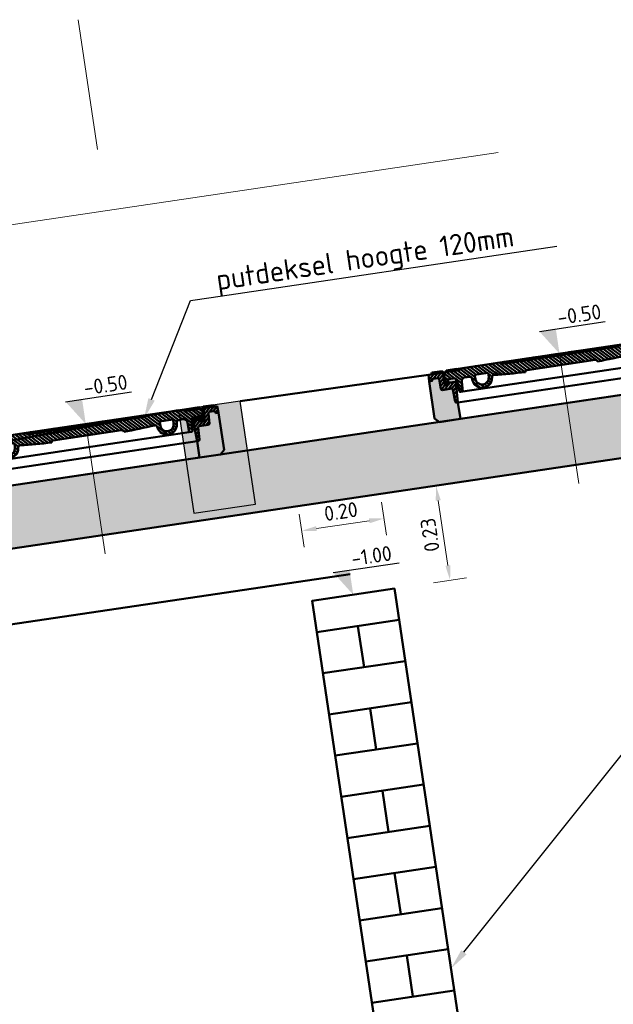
# Model space of a CAD drawing. Header units: metres. Extents: x 0 to 137602, y 0 to 467030.
# Tile 15 of 23: x 136853.78 to 136855.2, y 467018.74 to 467021.11. Entities that reach past the tile are written whole.
import ezdxf
from ezdxf import colors
from ezdxf.entities.mleader import LeaderData, LeaderLine
from ezdxf.math import Vec2, Vec3

# ---------------------------------------------------------------- set-up
doc = ezdxf.new("R2010")
doc.units = ezdxf.units.M
for name, color, linetype, lineweight in [('N-WE-BC-BETONVORM-AD', 254, 'Continuous', 18), ('N-WE-GR-GRAS-GD', 90, 'Continuous', 50), ('N-WE-RI-M', 7, 'Continuous', 18), ('N-WE-RI-PUT_BETON-GD', 7, 'Continuous', 50), ('N-WE-VH-KANTOPSLUITING_OPSLUITBAND-SD', 150, 'Continuous', 25), ('N-WE-VH-VERHARDING-GD', 7, 'Continuous', 50), ('X-XX-AL-PEILMAAT-SD', 7, 'Continuous', 25), ('X-XX-AL-VERWIJZING_DETAIL-T25', 7, 'Continuous', 25)]:
    doc.layers.add(name, color=color, linetype=linetype, lineweight=lineweight)
doc.layers.add('X-XX-AL-HULPLIJN-G', color=30, linetype='Continuous', lineweight=18, plot=False)
doc.styles.add('NLCS-ISO', font='NLCS-ISO.ttf')
doc.styles.add('NLCS-ISO-M20-T18', font='NLCS-ISO.ttf', dxfattribs={"height": 0.036})
doc.styles.add('NLCS-ISO-M20-T25', font='NLCS-ISO.ttf', dxfattribs={"height": 0.05})
doc.dimstyles.new('NLCS-M20-T18-PIJL_L2_H2', dxfattribs={"dimscale": 0.02, "dimtxt": 2.5, "dimasz": 1.8, "dimexe": 2, "dimexo": 2, "dimgap": 0.7, "dimtad": 1, "dimzin": 0, "dimdsep": 46, "dimtxsty": 'NLCS-ISO-M20-T18', "dimcen": 0, "dimdle": 2, "dimclrd": 256, "dimclre": 256, "dimclrt": 10, "dimazin": 0, "dimtfac": 1, "dimtdec": 3, "dimtofl": 0, "dimtmove": 0, "dimatfit": 3, "dimfxl": 2, "dimfxlon": 1, "dimtfillclr": 256, "dimtolj": 1, "dimtzin": 0, "dimlwd": -1, "dimlwe": -1, "dimarcsym": 0})
pattern_1 = [(135, (-0.1118872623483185, 0.4902768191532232), (-0.00441941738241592, -0.004419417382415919), [])]

# ---------------------------------------------------------------- blocks, each defined once
blk = doc.blocks.new('*X250')
at = {"color": 0}
for p, q in [((1514.842425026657, -270.6021974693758), (1526.529013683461, -258.915608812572)), ((1515.378111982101, -261.2276757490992), (1531.807279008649, -244.7985087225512)), ((1515.913798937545, -251.8531540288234), (1522.968444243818, -244.7985087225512)), ((1529.646113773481, -255.7985087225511), (1540.646113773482, -244.7985087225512)), ((1538.484948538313, -255.7985087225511), (1549.484948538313, -244.7985087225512)), ((1543.545492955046, -259.5767990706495), (1550.611169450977, -252.5111225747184)), ((1487.573308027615, -271.354810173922), (1488.129609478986, -270.7985087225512)), ((1487.994204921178, -279.7727480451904), (1496.968444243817, -270.7985087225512)), ((1488.415101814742, -288.1906859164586), (1504.393662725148, -272.2121250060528)), ((1499.581017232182, -285.8636052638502), (1509.646113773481, -275.7985087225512)), ((1508.484948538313, -285.7985087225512), (1526.193361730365, -268.0900955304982)), ((1517.323783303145, -285.7985087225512), (1525.857709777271, -277.2645822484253)), ((1488.835998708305, -296.6086237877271), (1497.267677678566, -288.1769448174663)), ((1489.256895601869, -305.0265616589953), (1496.905008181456, -297.378449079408)), ((1489.677792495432, -313.4444995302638), (1496.588890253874, -306.533401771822)), ((1491.162618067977, -320.7985087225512), (1496.272772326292, -315.6883544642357))]:
    blk.add_line(p, q, dxfattribs=at)
blk = doc.blocks.new('putafdekking 120')
h = blk.add_hatch()
h.set_pattern_fill('ANSI31', color=256, scale=0.04999999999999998, angle=90, style=0)
h.set_pattern_definition(pattern_1)
h.paths.add_polyline_path([(-0.144999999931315, 0.1199999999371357), (-0.2399999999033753, 0.1199999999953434), (-0.2424999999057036, 0.1159999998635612), (-0.1424999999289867, 0.1159999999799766)])
h = blk.add_hatch()
h.set_pattern_fill('ANSI31', color=256, scale=0.04999999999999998, angle=90, style=0)
h.set_pattern_definition(pattern_1)
h.paths.add_polyline_path([(0.2400000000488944, 0.1199999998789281), (0.1450000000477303, 0.1199999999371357), (0.142500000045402, 0.1159999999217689), (0.2425000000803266, 0.1159999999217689)])
h = blk.add_hatch()
h.set_pattern_fill('ANSI31', color=256, scale=0.04999999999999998, angle=-6.361109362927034e-15, style=0)
h.set_pattern_definition([(45.00000000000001, (-6.702722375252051, -0.4495368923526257), (-0.004419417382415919, 0.004419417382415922), [])])
h.paths.add_polyline_path([(-0.2949918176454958, 0.1021096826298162), (-0.2941057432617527, 0.07789031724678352, 0.4035428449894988), (-0.291107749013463, 0.07499999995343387), (-0.268657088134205, 0.07499999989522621, -0.4093387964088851), (-0.2656575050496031, 0.07205001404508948), (-0.2646489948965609, 0.04284299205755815, 0.39895954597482), (-0.2616531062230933, 0.03999999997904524), (-0.2584999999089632, 0.03999999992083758), (-0.2560682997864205, 0.08863400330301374), (-0.2560682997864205, 0.08999999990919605), (-0.2719999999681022, 0.08999999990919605), (-0.2749999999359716, 0.0849999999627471), (-0.2829999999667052, 0.0849999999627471), (-0.2847714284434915, 0.1159999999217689), (-0.3186614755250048, 0.1159999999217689), (-0.3194999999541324, 0.09999999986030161), (-0.3119999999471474, 0.09999999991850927), (-0.3119999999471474, 0.1019999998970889, -0.4142135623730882), (-0.3089999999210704, 0.1049999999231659), (-0.2979898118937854, 0.1049999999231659, -0.4035428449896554)])
h = blk.add_hatch(color=256)
h.paths.add_polyline_path([(-0.281096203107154, 0.09822532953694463), (-0.2837557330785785, 0.09822532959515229), (-0.2832743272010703, 0.08980072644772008), (-0.2741318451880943, 0.08980072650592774), (-0.2740929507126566, 0.09031931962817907, -0.0001680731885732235), (-0.2807036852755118, 0.09050581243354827)])
h.paths.add_polyline_path([(-0.2734999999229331, 0.09822532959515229), (-0.281096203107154, 0.09822532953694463), (-0.2807036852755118, 0.09050581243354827, 0.0001680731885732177), (-0.2740929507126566, 0.09031931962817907)])
h.paths.add_polyline_path([(-0.2554999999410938, 0.09822532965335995), (-0.2734999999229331, 0.09822532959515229), (-0.2740929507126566, 0.09031931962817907), (-0.2622205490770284, 0.08999999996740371), (-0.2559999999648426, 0.08999999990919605), (-0.2560083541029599, 0.0898329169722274), (-0.2548682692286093, 0.08980225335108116)])
h.paths.add_polyline_path([(-0.2740929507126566, 0.09031931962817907), (-0.2741318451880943, 0.08980072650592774), (-0.2721195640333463, 0.08980072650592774), (-0.2719999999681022, 0.08999999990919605), (-0.2622205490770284, 0.08999999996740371)])
h.paths.add_polyline_path([(-0.2622205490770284, 0.08999999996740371), (-0.2719999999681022, 0.08999999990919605), (-0.2721195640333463, 0.08980072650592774), (-0.2560099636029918, 0.08980072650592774), (-0.2560083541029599, 0.0898329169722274)])
h = blk.add_hatch()
h.set_pattern_fill('ANSI31', color=256, scale=0.04999999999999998, angle=90, style=0)
h.set_pattern_definition(pattern_1)
h.paths.add_polyline_path([(-0.2455138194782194, 0.1160000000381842), (-0.2819999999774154, 0.1159999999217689), (-0.2807036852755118, 0.09050581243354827, 0.0001680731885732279), (-0.2740929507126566, 0.09031931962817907), (-0.2734999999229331, 0.09822532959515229), (-0.2554999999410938, 0.09822532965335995), (-0.2548682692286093, 0.08980225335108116, 2.596011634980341e-06), (-0.2547661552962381, 0.0897996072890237, -1.098157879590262e-06), (-0.2548093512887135, 0.08980072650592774, -0.395390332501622), (-0.2518893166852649, 0.08691806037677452), (-0.2511119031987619, 0.06688417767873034, 0.4028986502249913), (-0.2481141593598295, 0.06400050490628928), (-0.2455138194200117, 0.06400050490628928)])
h = blk.add_hatch()
h.set_pattern_fill('ANSI31', color=256, scale=0.04999999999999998, angle=90, style=0)
h.set_pattern_definition(pattern_1)
h.paths.add_polyline_path([(-0.1605567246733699, 0.1159999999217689), (-0.1900459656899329, 0.1159999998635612), (-0.1900459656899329, 0.1000000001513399), (-0.1759870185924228, 0.1000000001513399), (-0.1765162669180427, 0.08927581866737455), (-0.1683019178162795, 0.08927581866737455, -0.3371758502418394), (-0.1632111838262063, 0.09255437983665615, 0.0003187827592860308), (-0.1605567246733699, 0.09234795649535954)])
h.paths.add_polyline_path([(-0.1900459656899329, 0.1159999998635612), (-0.2455138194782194, 0.1160000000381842), (-0.2455138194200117, 0.06400050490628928), (-0.2430000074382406, 0.06400050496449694), (-0.2420760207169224, 0.08781156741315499, -0.4280492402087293), (-0.2312266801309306, 0.09738703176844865, 0.001092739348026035), (-0.219455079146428, 0.09640055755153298, -0.3764214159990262), (-0.2167027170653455, 0.09355836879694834), (-0.2164913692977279, 0.08927581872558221), (-0.2084837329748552, 0.08927581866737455), (-0.2090129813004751, 0.1000000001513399), (-0.1900459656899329, 0.1000000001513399)])
h = blk.add_hatch()
h.set_pattern_fill('ANSI31', color=256, scale=0.04999999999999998, angle=90, style=0)
h.set_pattern_definition(pattern_1)
h.paths.add_polyline_path([(-0.1240462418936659, 0.1159999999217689), (-0.1424999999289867, 0.1159999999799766), (-0.1605567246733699, 0.1159999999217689), (-0.1605567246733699, 0.09234795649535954, 0.00438173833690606), (-0.1240462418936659, 0.08985379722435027)])
h = blk.add_hatch()
h.set_pattern_fill('ANSI31', color=256, scale=0.04999999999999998, angle=90, style=0)
h.set_pattern_definition(pattern_1)
h.paths.add_polyline_path([(2.91038304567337e-11, 0.1159999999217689), (-0.1240462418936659, 0.1159999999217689), (-0.1240462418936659, 0.08985379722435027, 0.004381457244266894), (-0.08749999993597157, 0.08799999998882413, -0.414213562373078), (-0.08289999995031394, 0.09259999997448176), (8.731149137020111e-11, 0.09259999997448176)])
h = blk.add_hatch()
h.set_pattern_fill('ANSI31', color=256, scale=0.04999999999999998, angle=90, style=0)
h.set_pattern_definition(pattern_1)
h.paths.add_polyline_path([(2.91038304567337e-11, 0.1159999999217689), (8.731149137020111e-11, 0.09259999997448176), (0.08290000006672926, 0.09259999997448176, -0.4142135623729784), (0.0875000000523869, 0.08799999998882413, 0.009082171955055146), (0.1632111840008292, 0.09255437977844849, -0.4125577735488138), (0.1685844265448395, 0.08798869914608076, 0.2706092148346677), (0.1825000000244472, 0.06818257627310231, 0.2182575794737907), (0.2025000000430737, 0.06818257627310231, 0.2834797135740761), (0.2164843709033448, 0.08913400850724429), (0.2167027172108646, 0.09355836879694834, -0.3764214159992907), (0.219455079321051, 0.09640055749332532, 0.001092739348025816), (0.2312266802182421, 0.09738703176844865, -0.4280492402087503), (0.2420760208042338, 0.08781156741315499), (0.2430000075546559, 0.06400050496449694), (0.2481152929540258, 0.06400050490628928, 0.4027845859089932), (0.2511129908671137, 0.06688300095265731), (0.2518983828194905, 0.08691948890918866, -0.3953811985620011), (0.2548194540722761, 0.08980100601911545), (0.2548682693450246, 0.0898022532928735), (0.2555000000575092, 0.09822532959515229), (0.2735000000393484, 0.09822532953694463), (0.2740929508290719, 0.09031931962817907), (0.2807068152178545, 0.09050590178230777), (0.2820230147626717, 0.1159999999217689), (0.2425000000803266, 0.1159999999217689)])
h.paths.add_polyline_path([(0.1759870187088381, 0.1000000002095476), (0.2090129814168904, 0.1000000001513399), (0.208480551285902, 0.08921134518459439, -0.2148036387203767), (0.2025000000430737, 0.07751000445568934, -0.3510004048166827), (0.1825000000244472, 0.07751000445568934, -0.214803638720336), (0.1765194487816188, 0.08921134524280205)], flags=16)
h = blk.add_hatch(color=256)
h.paths.add_polyline_path([(0.2837557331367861, 0.09822532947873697), (0.2811053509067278, 0.09822532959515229), (0.2807068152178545, 0.09050590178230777), (0.2740929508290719, 0.09031931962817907), (0.2741317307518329, 0.08980225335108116), (0.2832744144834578, 0.0898022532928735)])
h.paths.add_polyline_path([(0.2811053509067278, 0.09822532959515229), (0.2735000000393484, 0.09822532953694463), (0.2740929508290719, 0.09031931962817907), (0.2807068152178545, 0.09050590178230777)])
h.paths.add_polyline_path([(0.2735000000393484, 0.09822532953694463), (0.2555000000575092, 0.09822532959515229), (0.2548682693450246, 0.0898022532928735, 2.898541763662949e-05), (0.25600840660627, 0.08983186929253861), (0.2560000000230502, 0.08999999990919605), (0.2623870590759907, 0.08999999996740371, 0.0002976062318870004), (0.2740929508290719, 0.09031931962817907), (0.2740929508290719, 0.09031931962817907)])
h.paths.add_polyline_path([(0.2740929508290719, 0.09031931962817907, -0.0002976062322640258), (0.2623870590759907, 0.08999999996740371), (0.2720000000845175, 0.08999999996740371), (0.2721186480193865, 0.08980225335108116), (0.2741317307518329, 0.08980225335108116)])
h.paths.add_polyline_path([(0.2720000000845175, 0.08999999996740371), (0.2623870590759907, 0.08999999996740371, -0.0001621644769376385), (0.25600840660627, 0.08983186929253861), (0.2560098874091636, 0.08980225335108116), (0.2721186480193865, 0.08980225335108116)], flags=17)
for points in [[(-0.2559999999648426, 0.08999999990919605), (-0.2622205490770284, 0.08999999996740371), (-0.2560104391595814, 0.08983297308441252)], [(0.2623870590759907, 0.08999999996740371), (0.2560000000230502, 0.08999999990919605), (0.25600840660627, 0.08983186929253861, 0.0001621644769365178)]]:
    blk.add_hatch(color=256).paths.add_polyline_path(points)
h = blk.add_hatch()
h.set_pattern_fill('ANSI31', color=256, scale=0.04999999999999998, angle=90, style=0)
h.set_pattern_definition(pattern_1)
h.paths.add_polyline_path([(-0.1685844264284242, 0.08798869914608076, -0.06617647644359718), (-0.1683019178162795, 0.08927581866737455), (-0.1765162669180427, 0.08927581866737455), (-0.1765194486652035, 0.08921134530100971, -0.2148036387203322), (-0.1824999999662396, 0.07751000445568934, -0.06659380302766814), (-0.1861347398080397, 0.07532064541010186), (-0.1735127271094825, 0.07532064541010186, 0.144551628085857)])
h.paths.add_polyline_path([(-0.2084805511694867, 0.08921134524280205), (-0.2084837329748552, 0.08927581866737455), (-0.2164913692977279, 0.08927581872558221), (-0.2164843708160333, 0.08913400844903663, 0.1567760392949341), (-0.2114872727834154, 0.07532064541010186), (-0.1988652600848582, 0.07532064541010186, -0.06659380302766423), (-0.2024999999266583, 0.07751000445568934, -0.2148036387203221)])
h.paths.add_polyline_path([(-0.1900459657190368, 0.07418931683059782, -0.1417210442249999), (-0.1988652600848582, 0.07532064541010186), (-0.2114872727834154, 0.07532064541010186, 0.1213122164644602), (-0.2024999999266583, 0.06818257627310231, 0.1338421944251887), (-0.1900459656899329, 0.06612579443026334)])
h.paths.add_polyline_path([(-0.1735127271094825, 0.07532064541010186), (-0.1861347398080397, 0.07532064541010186, -0.0638776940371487), (-0.1900459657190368, 0.07418931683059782), (-0.1900459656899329, 0.06612579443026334, 0.08201942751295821), (-0.1824999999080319, 0.06818257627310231, 0.1213122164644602)])
at = {"layer": 'N-WE-BC-BETONVORM-AD'}
h = blk.add_hatch(color=256, dxfattribs=at)
h.dxf.hatch_style = 1
h.paths.add_polyline_path([(-0.2646489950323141, 0.04284299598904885), (-0.2656611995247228, 0.07215700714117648, 0.3989596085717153), (-0.2686570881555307, 0.07499999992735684), (-0.29110774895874, 0.0749999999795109, -0.4035428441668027), (-0.2941057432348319, 0.07789031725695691), (-0.2949918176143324, 0.1021096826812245, 0.4035428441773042), (-0.2979898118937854, 0.1049999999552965), (-0.3089999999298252, 0.1049999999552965, 0.4142135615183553), (-0.3119999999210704, 0.1019999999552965), (-0.3119999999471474, 0.09999999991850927), (-0.3194999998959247, 0.09999999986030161), (-0.319499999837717, 0.01000000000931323), (-0.3094999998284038, -1.164153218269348e-10), (-0.2584999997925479, -1.164153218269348e-10), (-0.2584999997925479, 0.03999999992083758), (-0.2616531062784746, 0.03999999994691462, -0.3989599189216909)])
h = blk.add_hatch(color=256, dxfattribs=at)
h.dxf.hatch_style = 1
h.paths.add_polyline_path([(0.3195000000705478, 0.09999999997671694), (0.3120000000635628, 0.09999999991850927), (0.3120000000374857, 0.1019999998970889, 0.4142135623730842), (0.3090000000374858, 0.1049999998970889), (0.2979898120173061, 0.1049999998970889, 0.4035428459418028), (0.2949918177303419, 0.1021096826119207), (0.2941057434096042, 0.07789031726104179, -0.4035428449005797), (0.2911077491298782, 0.0749999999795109), (0.2686570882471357, 0.07500000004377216, 0.4093389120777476), (0.2656575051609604, 0.07205001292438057), (0.2646526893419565, 0.04294998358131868, -0.4093385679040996), (0.2616531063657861, 0.03999999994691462), (0.2584999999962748, 0.03999999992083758), (0.2585000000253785, -1.164153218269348e-10), (0.3095000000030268, -1.164153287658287e-10), (0.3195000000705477, 0.01000000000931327)])
for p, q in [((-0.3099999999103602, 0.1199999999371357), (-0.3124999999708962, 0.1159999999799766)), ((-0.3099999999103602, 0.1199999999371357), (-0.2849999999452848, 0.1199999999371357)), ((-0.2849999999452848, 0.1199999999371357), (-0.2824999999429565, 0.1159999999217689)), ((-0.2749999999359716, 0.1199999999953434), (-0.2774999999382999, 0.1159999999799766)), ((-0.2749999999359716, 0.1199999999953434), (-0.2499999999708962, 0.1199999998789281)), ((-0.2749999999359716, 0.1199999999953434), (-0.2399999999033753, 0.1199999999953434)), ((-0.2499999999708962, 0.1199999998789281), (-0.2474999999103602, 0.1159999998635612)), ((-0.2399999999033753, 0.1199999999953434), (-0.2424999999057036, 0.1159999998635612)), ((-0.2399999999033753, 0.1199999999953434), (-0.2149999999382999, 0.1199999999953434)), ((-0.144999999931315, 0.1199999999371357), (-0.2399999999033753, 0.1199999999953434)), ((-0.2049999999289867, 0.1199999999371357), (-0.1799999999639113, 0.1199999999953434)), ((-0.1699999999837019, 0.1199999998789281), (-0.144999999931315, 0.1199999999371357)), ((-0.144999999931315, 0.1199999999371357), (0.1450000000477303, 0.1199999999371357)), ((-0.144999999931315, 0.1199999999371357), (-0.1424999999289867, 0.1159999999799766)), ((-0.1349999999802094, 0.1199999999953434), (-0.1374999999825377, 0.1159999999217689)), ((-0.1349999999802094, 0.1199999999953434), (-0.1099999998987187, 0.1199999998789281)), ((-0.1099999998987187, 0.1199999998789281), (-0.107499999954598, 0.1160000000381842)), ((-0.0999999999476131, 0.1199999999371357), (-0.1024999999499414, 0.1159999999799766)), ((-0.0999999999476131, 0.1199999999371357), (-0.07499999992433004, 0.1199999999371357)), ((-0.07499999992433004, 0.1199999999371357), (-0.07249999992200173, 0.1159999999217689)), ((-0.06499999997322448, 0.1199999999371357), (-0.06749999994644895, 0.1160000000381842)), ((-0.06499999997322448, 0.1199999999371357), (-0.03999999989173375, 0.1199999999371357)), ((-0.03999999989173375, 0.1199999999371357), (-0.03749999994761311, 0.1159999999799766)), ((-0.02999999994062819, 0.1199999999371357), (-0.03249999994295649, 0.1159999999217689)), ((-0.02999999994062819, 0.1199999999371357), (-0.004999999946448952, 0.1199999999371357)), ((-0.004999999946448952, 0.1199999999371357), (-0.002499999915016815, 0.1160000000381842)), ((0.005000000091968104, 0.1199999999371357), (0.002500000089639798, 0.1159999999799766)), ((0.03000000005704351, 0.1199999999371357), (0.005000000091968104, 0.1199999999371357)), ((0.03000000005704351, 0.1199999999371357), (0.03250000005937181, 0.1159999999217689)), ((0.04000000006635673, 0.1199999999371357), (0.03750000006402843, 0.1159999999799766)), ((0.06500000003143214, 0.1199999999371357), (0.04000000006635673, 0.1199999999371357)), ((0.06500000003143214, 0.1199999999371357), (0.06750000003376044, 0.1159999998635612)), ((0.07500000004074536, 0.1199999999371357), (0.07250000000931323, 0.1159999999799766)), ((0.1000000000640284, 0.1199999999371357), (0.1025000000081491, 0.1159999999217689)), ((0.1100000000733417, 0.1199999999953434), (0.1075000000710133, 0.1159999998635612)), ((0.1350000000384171, 0.1199999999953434), (0.1375000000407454, 0.1159999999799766)), ((0.1450000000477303, 0.1199999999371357), (0.142500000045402, 0.1159999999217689)), ((0.1450000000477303, 0.1199999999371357), (0.2400000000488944, 0.1199999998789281)), ((0.2400000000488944, 0.1199999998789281), (0.2750000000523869, 0.1199999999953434)), ((0.2400000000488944, 0.1199999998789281), (0.2425000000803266, 0.1159999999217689)), ((0.2500000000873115, 0.1199999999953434), (0.2475000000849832, 0.1159999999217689)), ((0.2750000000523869, 0.1199999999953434), (0.2775000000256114, 0.1159999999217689)), ((0.2850000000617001, 0.1199999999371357), (0.2825000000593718, 0.1159999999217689)), ((0.3100000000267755, 0.1199999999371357), (0.2850000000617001, 0.1199999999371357)), ((0.3100000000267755, 0.1199999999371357), (0.3125000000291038, 0.1159999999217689)), ((-0.3194999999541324, 0.09999999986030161), (-0.3186614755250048, 0.1159999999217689)), ((-0.3194999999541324, 0.09999999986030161), (-0.3119999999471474, 0.09999999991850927)), ((-0.3186614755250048, 0.1159999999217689), (-0.2847714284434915, 0.1159999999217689)), ((-0.3119999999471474, 0.09999999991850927), (-0.3119999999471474, 0.1019999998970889)), ((-0.3089999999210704, 0.1049999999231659), (-0.2979898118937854, 0.1049999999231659)), ((-0.2941057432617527, 0.07789031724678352), (-0.2949918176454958, 0.1021096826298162)), ((-0.2847714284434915, 0.1159999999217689), (-0.2819999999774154, 0.1159999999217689)), ((-0.2847714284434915, 0.1159999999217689), (-0.2829999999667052, 0.0849999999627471)), ((-0.2837557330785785, 0.09822532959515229), (-0.2554999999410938, 0.09822532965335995)), ((-0.2819999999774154, 0.1159999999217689), (-0.2424999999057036, 0.1159999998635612)), ((-0.2807036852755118, 0.09050581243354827), (-0.2819999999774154, 0.1159999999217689)), ((-0.2734999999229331, 0.09822532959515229), (-0.2741318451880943, 0.08980072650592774)), ((-0.2554999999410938, 0.09822532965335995), (-0.2548682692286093, 0.08980225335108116)), ((-0.2090129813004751, 0.1000000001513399), (-0.2084805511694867, 0.08921134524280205)), ((-0.2090129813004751, 0.1000000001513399), (-0.1759870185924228, 0.1000000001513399)), ((-0.1759870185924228, 0.1000000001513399), (-0.1765194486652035, 0.08921134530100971)), ((-0.1424999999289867, 0.1159999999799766), (2.91038304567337e-11, 0.1159999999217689)), ((-0.1424999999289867, 0.1159999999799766), (0.142500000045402, 0.1159999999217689)), ((0.142500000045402, 0.1159999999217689), (2.91038304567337e-11, 0.1159999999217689)), ((0.2090129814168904, 0.1000000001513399), (0.1759870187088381, 0.1000000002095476)), ((0.1759870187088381, 0.1000000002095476), (0.1765194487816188, 0.08921134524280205)), ((0.2090129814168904, 0.1000000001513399), (0.208480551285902, 0.08921134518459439)), ((0.2425000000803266, 0.1159999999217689), (0.2820230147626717, 0.1159999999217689)), ((0.2555000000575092, 0.09822532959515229), (0.2548682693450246, 0.0898022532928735)), ((0.2837557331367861, 0.09822532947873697), (0.2555000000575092, 0.09822532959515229)), ((0.2735000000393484, 0.09822532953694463), (0.2741317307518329, 0.08980225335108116)), ((0.2807068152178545, 0.09050590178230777), (0.2820230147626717, 0.1159999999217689)), ((0.2847714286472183, 0.1159999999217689), (0.2820230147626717, 0.1159999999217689)), ((0.2847714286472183, 0.1159999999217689), (0.2830000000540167, 0.0849999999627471)), ((0.3186614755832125, 0.1159999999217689), (0.2847714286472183, 0.1159999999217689)), ((0.294105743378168, 0.07789031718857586), (0.2949918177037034, 0.1021096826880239)), ((0.3090000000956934, 0.1049999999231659), (0.2979898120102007, 0.1049999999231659)), ((0.3120000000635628, 0.09999999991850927), (0.3120000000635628, 0.1019999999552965)), ((0.3195000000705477, 0.09999999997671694), (0.3120000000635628, 0.09999999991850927)), ((0.3195000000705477, 0.09999999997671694), (0.3186614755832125, 0.1159999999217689)), ((-0.291107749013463, 0.07499999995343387), (-0.2814225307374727, 0.07499999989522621)), ((-0.291107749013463, 0.07499999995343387), (-0.268657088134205, 0.07499999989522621)), ((-0.2548093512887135, 0.08980072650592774), (-0.2832743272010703, 0.08980072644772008)), ((-0.2829999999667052, 0.0849999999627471), (-0.2749999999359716, 0.0849999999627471)), ((-0.2749999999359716, 0.0849999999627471), (-0.2719999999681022, 0.08999999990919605)), ((-0.2740929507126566, 0.09031931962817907), (-0.2548682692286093, 0.08980225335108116)), ((-0.2719999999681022, 0.08999999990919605), (-0.2560682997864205, 0.08999999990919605)), ((-0.2719999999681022, 0.08999999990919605), (-0.2559999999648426, 0.08999999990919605)), ((-0.2719999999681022, 0.08999999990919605), (-0.2559999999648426, 0.08999999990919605)), ((-0.2656611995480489, 0.0721570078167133), (-0.2646489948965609, 0.04284299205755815)), ((-0.2559999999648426, 0.08999999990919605), (-0.2584999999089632, 0.03999999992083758)), ((-0.2167027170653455, 0.09355836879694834), (-0.2164843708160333, 0.08913400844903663)), ((-0.08749999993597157, 0.08799999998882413), (-0.08749999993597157, 0.08799999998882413)), ((-0.08289999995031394, 0.09259999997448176), (0.08290000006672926, 0.09259999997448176)), ((0.0875000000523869, 0.08799999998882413), (0.0875000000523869, 0.08799999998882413)), ((0.2167027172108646, 0.09355836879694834), (0.2164843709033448, 0.08913400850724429)), ((0.2548682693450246, 0.0898022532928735), (0.2548194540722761, 0.08980100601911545)), ((0.2548682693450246, 0.0898022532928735), (0.2832744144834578, 0.0898022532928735)), ((0.2560000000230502, 0.08999999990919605), (0.2584999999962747, 0.03999999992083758)), ((0.2560000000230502, 0.08999999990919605), (0.2720000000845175, 0.08999999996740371)), ((0.2720000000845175, 0.08999999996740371), (0.2560000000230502, 0.08999999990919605)), ((0.2656611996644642, 0.0721570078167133), (0.2646489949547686, 0.04284299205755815)), ((0.2911077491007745, 0.07499999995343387), (0.2686570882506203, 0.07499999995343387)), ((0.2750000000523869, 0.0849999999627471), (0.2720000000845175, 0.08999999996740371)), ((0.2740929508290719, 0.09031931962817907), (0.2807068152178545, 0.09050590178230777)), ((0.2830000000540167, 0.0849999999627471), (0.2750000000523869, 0.0849999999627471)), ((-0.2584999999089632, 0.03999999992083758), (-0.2616531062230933, 0.03999999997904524)), ((-0.2584999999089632, 0.03999999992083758), (0.2584999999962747, 0.03999999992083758)), ((0.2584999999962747, 0.03999999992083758), (0.2616531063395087, 0.03999999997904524))]:
    blk.add_line(p, q)
at = {"color": 0, "linetype": 'ByBlock'}
blk.add_line((0.02187500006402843, 0.1199999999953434), (0.03425000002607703, 0.1199999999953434), dxfattribs=at)
at = {"color": 7}
for p, q in [((-0.2518893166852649, 0.08691806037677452), (-0.2511119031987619, 0.06688417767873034)), ((-0.2420760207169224, 0.08781156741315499), (-0.2430000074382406, 0.06400050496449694)), ((-0.2430000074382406, 0.06400050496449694), (-0.2424038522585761, 0.07920928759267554)), ((0.2420760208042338, 0.08781156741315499), (0.2430000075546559, 0.06400050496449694)), ((0.2511129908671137, 0.06688300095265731), (0.2518983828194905, 0.08691948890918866)), ((-0.2481141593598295, 0.06400050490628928), (-0.2430000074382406, 0.06400050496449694)), ((-0.2430000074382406, 0.06400050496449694), (0.06800000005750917, 0.06400050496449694)), ((0.06800000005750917, 0.06400050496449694), (0.2430000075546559, 0.06400050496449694)), ((0.2430000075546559, 0.06400050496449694), (0.2481152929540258, 0.06400050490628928))]:
    blk.add_line(p, q, dxfattribs=at)
for points in [[(-0.2584999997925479, 0.03999999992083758), (-0.2584999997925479, -1.164153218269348e-10), (-0.3094999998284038, -1.164153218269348e-10), (-0.319499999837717, 0.01000000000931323), (-0.3194999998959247, 0.09999999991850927)], [(0.2584999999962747, 0.03999999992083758), (0.2585000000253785, -1.164153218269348e-10), (0.3095000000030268, -1.164153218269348e-10), (0.3195000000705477, 0.01000000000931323), (0.3195000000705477, 0.09999999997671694)], [(-0.2584999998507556, -1.164153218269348e-10), (0.2584999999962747, -1.164153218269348e-10)]]:
    blk.add_lwpolyline(points)
for centre, radius, start, end in [((-0.3089999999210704, 0.1019999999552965), 0.002999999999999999, 90, 180), ((-0.2979898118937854, 0.1019999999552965), 0.002999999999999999, 2.09525256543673, 90), ((-0.2320835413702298, 0.08742380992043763), 0.009999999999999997, 85.08451930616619, 177.7777560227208), ((0.0003472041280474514, 2.790030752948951), 2.702583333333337, 265.0845193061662, 265.3349566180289), ((-0.2196990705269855, 0.09341049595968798), 0.002999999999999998, 2.825307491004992, 85.33495661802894), ((0.2196990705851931, 0.09341049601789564), 0.002999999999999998, 94.66504338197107, 177.174692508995), ((-0.0003472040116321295, 2.790030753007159), 2.702583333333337, 274.665043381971, 274.9154806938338), ((0.2320835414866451, 0.08742380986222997), 0.009999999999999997, 2.222243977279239, 94.9154806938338), ((0.2979898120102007, 0.1019999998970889), 0.002999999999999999, 90, 177.9047474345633), ((0.3090000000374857, 0.1019999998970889), 0.002999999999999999, 0, 90), ((-0.2911077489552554, 0.0779999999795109), 0.002999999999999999, 182.0952525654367, 270), ((8.731149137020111e-11, 9.923531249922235), 9.837031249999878, 268.3648196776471, 268.4033392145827), ((-0.2686570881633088, 0.07199999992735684), 0.002999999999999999, 3.000000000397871, 90), ((8.731149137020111e-11, 9.923531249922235), 9.837031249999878, 268.5153538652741, 268.5156971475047), ((-0.1924999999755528, 0.09000000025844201), 0.02399999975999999, 182.0678519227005, 245.37568138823), ((-0.1924999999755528, 0.09000000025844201), 0.02399999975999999, 192.0348595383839, 245.37568138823), ((-0.1924999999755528, 0.09000000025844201), 0.02399999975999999, 192.0348595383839, 245.37568138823), ((-0.1924999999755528, 0.09000000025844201), 0.01599999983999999, 182.825307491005, 231.3178120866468), ((-0.1924999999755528, 0.09000000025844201), 0.01599999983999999, 231.3178120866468, 308.6821879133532), ((-0.1924999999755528, 0.09000000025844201), 0.01599999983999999, 308.6821879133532, 357.174692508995), ((-0.1924999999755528, 0.09000000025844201), 0.02399999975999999, 294.6243186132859, 355.1927340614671), ((-0.1924999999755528, 0.09000000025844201), 0.02399999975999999, 294.6243186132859, 339.7820546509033), ((-0.1636020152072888, 0.0875696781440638), 0.004999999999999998, 85.51682903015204, 175.1927340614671), ((8.731149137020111e-11, 2.174165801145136), 2.087999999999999, 265.5168290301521, 267.5982522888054), ((-0.08289999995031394, 0.08799999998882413), 0.004599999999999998, 90, 180), ((0.08290000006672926, 0.08800000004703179), 0.004599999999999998, 0, 90), ((8.731149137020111e-11, 2.174165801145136), 2.087999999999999, 272.4017477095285, 274.4831709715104), ((0.1636020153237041, 0.08756967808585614), 0.004999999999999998, 4.807265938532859, 94.48317097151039), ((0.1925000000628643, 0.09000000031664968), 0.02399999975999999, 184.8072659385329, 245.37568138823), ((0.1925000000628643, 0.09000000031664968), 0.01599999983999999, 182.825307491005, 231.3178120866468), ((0.1925000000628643, 0.09000000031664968), 0.01599999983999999, 231.3178120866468, 308.6821879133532), ((0.1925000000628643, 0.09000000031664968), 0.01599999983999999, 308.6821879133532, 357.174692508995), ((0.1925000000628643, 0.09000000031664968), 0.02399999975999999, 294.6243186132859, 357.9321480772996), ((8.731149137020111e-11, 9.923531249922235), 9.837031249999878, 271.4846461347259, 271.5966607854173), ((0.2686570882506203, 0.07200000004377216), 0.002999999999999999, 90, 176.9999999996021), ((0.2911077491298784, 0.0779999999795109), 0.002999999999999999, 270, 357.9047474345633), ((-0.1924999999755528, 0.09000000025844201), 0.02399999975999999, 245.37568138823, 294.6243186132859), ((0.1925000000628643, 0.09000000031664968), 0.02399999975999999, 245.37568138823, 294.6243186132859), ((-0.2616531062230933, 0.04299999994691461), 0.002999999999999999, 183.0000000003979, 270), ((0.2616531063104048, 0.04299999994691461), 0.002999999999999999, 270, 356.9999999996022)]:
    blk.add_arc(centre, radius, start, end)
for centre, start, end in [((-0.2548870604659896, 0.08680173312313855), 2.222243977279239, 88.51569714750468), ((0.2548960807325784, 0.08680198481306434), 91.46362154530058, 177.7552643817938), ((-0.2481141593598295, 0.06700050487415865), 182.2222439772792, 270), ((0.2481152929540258, 0.06700050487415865), 270, 357.7552643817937)]:
    blk.add_arc(centre, 0.002999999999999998, start, end, dxfattribs=at)
at = {"layer": 'Defpoints', "color": 0, "linetype": 'ByBlock'}
for p in [(0.02000000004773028, 0.1199999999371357), (0.03050000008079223, 0.1199999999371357), (-0.2807036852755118, 0.09050581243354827), (-0.1924999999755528, 0.09000000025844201), (-0.1757483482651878, 0.07281331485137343), (0.2807068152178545, 0.09050590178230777)]:
    blk.add_point(p, dxfattribs=at)
at = {"layer": 'X-XX-AL-HULPLIJN-G'}
blk.add_lwpolyline([(2.91038304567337e-11, 0.1199999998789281), (-2.91038304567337e-11, -0.1953084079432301)], dxfattribs=at)
at = {"xscale": 0.0009999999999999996, "yscale": 0.0009999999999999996, "zscale": 0.0009999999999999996}
blk.add_blockref('*X250', (-1.231545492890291, 0.3607985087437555), dxfattribs=at)
blk = doc.blocks.new('*U370')
blk.add_hatch(color=8).paths.add_polyline_path([(0.1499999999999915, -0.25), (-1.530808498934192e-17, -0.25), (1.530808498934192e-17, 0), (0.1499999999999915, -1.836970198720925e-17)])
at = {"flags": 128}
blk.add_lwpolyline([(0.1499999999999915, -0.25), (-1.530808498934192e-17, -0.25), (1.530808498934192e-17, 0), (0.1499999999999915, -1.836970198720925e-17)], close=True, dxfattribs=at)
blk = doc.blocks.new('*D276')
at = {"layer": 'Defpoints', "color": 0, "transparency": 16777216}
for p in [(136854.7791899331, 467019.9880019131), (136854.6455445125, 467019.9681410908), (136854.6793531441, 467019.7406394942)]:
    blk.add_point(p, dxfattribs=at)
at = {"layer": 'N-WE-RI-M', "transparency": 16777216}
for p, q in [((136854.7396244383, 467019.9821221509), (136854.8187554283, 467019.9938816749)), ((136854.807706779, 467019.7961092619), (136854.7844817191, 467019.9523929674)), ((136854.7734330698, 467019.7546205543), (136854.8525640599, 467019.7663800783))]:
    blk.add_line(p, q, dxfattribs=at)
for points in [[(136854.7785468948, 467019.9515110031), (136854.7904165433, 467019.9532749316), (136854.7791899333, 467019.9880019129)], [(136854.8017719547, 467019.7952272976), (136854.8136416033, 467019.7969912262), (136854.8129985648, 467019.7605003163)]]:
    blk.add_solid(points, dxfattribs=at)
at = {"layer": 'N-WE-RI-M', "color": 10, "transparency": 16777216, "insert": (136854.764441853, 467019.8695473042), "char_height": 0.036, "attachment_point": 5, "rotation": 98.45276731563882, "style": 'NLCS-ISO-M20-T18'}
blk.add_mtext('\\A1;0.23', dxfattribs=at)
blk = doc.blocks.new('*D281')
at = {"layer": 'Defpoints', "color": 0, "transparency": 16777216}
for p in [(136854.6543470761, 467019.9089077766), (136854.679353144, 467019.7406394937), (136854.4815256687, 467019.7112406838)]:
    blk.add_point(p, dxfattribs=at)
at = {"layer": 'N-WE-RI-M', "transparency": 16777216}
for p, q in [((136854.6602268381, 467019.8693422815), (136854.6484673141, 467019.9484732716)), ((136854.4623993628, 467019.8399434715), (136854.4506398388, 467019.9190744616)), ((136854.4921285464, 467019.8848007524), (136854.6187381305, 467019.9036159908))]:
    blk.add_line(p, q, dxfattribs=at)
for points in [[(136854.4912465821, 467019.8907355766), (136854.4930105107, 467019.8788659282), (136854.4565196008, 467019.8795089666)], [(136854.6178561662, 467019.909550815), (136854.6196200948, 467019.8976811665), (136854.6543470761, 467019.9089077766)]]:
    blk.add_solid(points, dxfattribs=at)
at = {"layer": 'N-WE-RI-M', "color": 10, "transparency": 16777216, "insert": (136854.5507295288, 467019.9258607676), "char_height": 0.036, "attachment_point": 5, "rotation": 8.452767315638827, "style": 'NLCS-ISO-M20-T18'}
blk.add_mtext('\\A1;0.20', dxfattribs=at)
blk = doc.blocks.new('SAL-PEILMAAT_INFRACAD_H01-SOD')
blk.add_line((-2, 3), (6, 3))
blk.add_solid([(-2, 3), (0, 3), (0, 0)])
at = {"style": 'NLCS-ISO'}
blk.add_attdef('...', (0.3999999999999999, 3.399999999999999), '', height=1.8, dxfattribs=at)

msp = doc.modelspace()

# ---------------------------------------------------------------- hatches: boundary and pattern name
at = {"layer": 'N-WE-BC-BETONVORM-AD'}
h = msp.add_hatch(color=256, dxfattribs=at)
h.dxf.hatch_style = 1
h.paths.add_polyline_path([(136853.3870736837, 467019.9327691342), (136853.4458712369, 467019.5371146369), (136853.5118736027, 467019.5469231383), (136853.5065326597, 467019.6169026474), (136853.5839516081, 467019.6284077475), (136853.5574933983, 467019.8064476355), (136855.5357681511, 467020.1004357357), (136855.5622263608, 467019.9223958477), (136855.6396453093, 467019.9339009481), (136855.6548848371, 467019.8653924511), (136855.7208872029, 467019.8752009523), (136855.6620896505, 467020.2708554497)])

# ---------------------------------------------------------------- linework, layer by layer
at = {"layer": 'N-WE-GR-GRAS-GD'}
msp.add_lwpolyline([(136854.3091149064, 467020.1911099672), (136854.7610843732, 467020.2542324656)], dxfattribs=at)
at = {"layer": 'N-WE-RI-PUT_BETON-GD'}
msp.add_lwpolyline([(136853.3870736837, 467019.9327691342), (136853.4458712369, 467019.5371146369), (136853.5118736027, 467019.5469231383), (136853.5065326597, 467019.6169026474), (136853.5839516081, 467019.6284077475), (136853.5574933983, 467019.8064476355), (136855.5357681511, 467020.1004357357), (136855.5622263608, 467019.9223958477), (136855.6396453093, 467019.9339009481), (136855.6548848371, 467019.8653924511), (136855.7208872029, 467019.8752009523), (136855.6620896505, 467020.2708554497)], close=True, dxfattribs=at)
for points in [[(136853.5839523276, 467019.6284029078), (136854.5730897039, 467019.7753969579)], [(136854.8593003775, 467017.1691576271), (136854.4815256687, 467019.711240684), (136854.679353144, 467019.740639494), (136855.0571278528, 467017.1985564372)], [(136854.4926966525, 467019.6360700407), (136854.6905241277, 467019.6654688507)], [(136854.6063097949, 467019.5518557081), (136854.5916103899, 467019.6507694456)], [(136854.5073960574, 467019.5371563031), (136854.7052235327, 467019.5665551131)], [(136854.5220954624, 467019.4382425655), (136854.7199229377, 467019.4676413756)], [(136854.6357086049, 467019.354028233), (136854.6210091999, 467019.4529419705)], [(136854.5367948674, 467019.3393288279), (136854.7346223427, 467019.3687276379)], [(136854.5514942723, 467019.2404150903), (136854.7493217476, 467019.2698139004)], [(136854.6651074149, 467019.1562007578), (136854.6504080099, 467019.2551144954)], [(136854.5661936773, 467019.1415013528), (136854.7640211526, 467019.1709001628)], [(136854.5808930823, 467019.0425876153), (136854.7787205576, 467019.0719864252)], [(136854.6945062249, 467018.9583732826), (136854.6798068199, 467019.0572870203)], [(136854.5955924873, 467018.9436738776), (136854.7934199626, 467018.9730726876)], [(136854.6102918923, 467018.8447601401), (136854.8081193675, 467018.8741589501)], [(136854.7239050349, 467018.7605458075), (136854.7092056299, 467018.8594595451)], [(136854.6249912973, 467018.7458464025), (136854.8228187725, 467018.7752452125)]]:
    msp.add_lwpolyline(points, dxfattribs=at)
at = {"layer": 'N-WE-VH-VERHARDING-GD'}
msp.add_lwpolyline([(136853.0558195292, 467019.9691398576), (136854.1607443, 467020.1690608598)], dxfattribs=at)
at = {"layer": 'X-XX-AL-HULPLIJN-G'}
for points in [[(136853.9197342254, 467021.1073263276), (136853.9660826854, 467020.7954429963)], [(136848.3119699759, 467019.8053752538), (136854.9280140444, 467020.7885744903)]]:
    msp.add_lwpolyline(points, dxfattribs=at)

# ---------------------------------------------------------------- block references
at = {"layer": 'N-WE-RI-PUT_BETON-GD', "rotation": 8.45276731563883}
for p in [(136855.0933356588, 467020.1863338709), (136853.9558276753, 467020.0172907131)]:
    msp.add_blockref('putafdekking 120', p, dxfattribs=at)
at = {"layer": 'N-WE-VH-KANTOPSLUITING_OPSLUITBAND-SD', "xscale": -1, "rotation": 8.452767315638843}
msp.add_blockref('*U370', (136854.3091149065, 467020.1911099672), dxfattribs=at)
at = {"layer": 'X-XX-AL-PEILMAAT-SD', "xscale": 0.02, "yscale": 0.02, "zscale": 0.02, "rotation": 8.45276731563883}
for p, values in [((136855.0756963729, 467020.305030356), {'...': '-0.50'}), ((136853.9381883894, 467020.1359871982), {'...': '-0.50'}), ((136854.5804394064, 467019.7259400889), {'...': '-1.00'})]:
    msp.add_blockref('SAL-PEILMAAT_INFRACAD_H01-SOD', p, dxfattribs=at).add_auto_attribs(values)

# ---------------------------------------------------------------- dimensions: what is measured, and where the dimension line sits
at = {"layer": 'N-WE-RI-M'}
dim = msp.add_linear_dim(base=(136854.7791899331, 467019.9880019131), p1=(136854.679353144, 467019.740639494), p2=(136854.6455445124, 467019.9681410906), angle=98.45276731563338, dimstyle='NLCS-M20-T18-PIJL_L2_H2', dxfattribs=at)
dim.commit()
dim.dimension.update_dxf_attribs({"geometry": '*D276', "text_midpoint": (136854.7960942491, 467019.8742511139), "dimtype": 160})
dim = msp.add_linear_dim(base=(136854.6543470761, 467019.9089077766), p1=(136854.4815256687, 467019.7112406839), p2=(136854.679353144, 467019.7406394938), angle=8.452767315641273, dimstyle='NLCS-M20-T18-PIJL_L2_H2', dxfattribs=at)
dim.commit()
dim.dimension.update_dxf_attribs({"geometry": '*D281', "text_midpoint": (136854.5507295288, 467019.9258607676)})

# ---------------------------------------------------------------- leaders
at = {"layer": 'X-XX-AL-VERWIJZING_DETAIL-T25'}
ml = msp.add_multileader_mtext('Standard', dxfattribs=at)
ml.set_content('putdeksel hoogte 120mm', color=256, style='NLCS-ISO-M20-T25')
ml.set_leader_properties(color=256, linetype='ByLayer', lineweight=-1)
ml.build(insert=Vec2(0, 0))
ml.multileader.update_dxf_attribs({"text_left_attachment_type": 5, "text_right_attachment_type": 5, "dogleg_length": 0.05, "arrow_head_size": 0.05})
ctx = ml.context
ctx.base_point, ctx.char_height, ctx.arrow_head_size, ctx.landing_gap_size, ctx.plane_origin, ctx.plane_x_axis, ctx.plane_y_axis = Vec3(136854.2393943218, 467020.4398833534), 0.05, 0.05, 0.018, Vec3(136854.0778435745, 467020.1486532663), Vec3(0.9891373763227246, 0.146994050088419), Vec3(-0.146994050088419, 0.9891373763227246)
ctx.left_attachment, ctx.right_attachment = 5, 5
notes = []
notes.append((ctx, [(0, (1, 1, 0), (136854.189937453, 467020.4325336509), (0.9891373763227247, 0.1469940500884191), 0.04999999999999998, [(0, [(136854.0778435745, 467020.1486532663)], 0, [])])]))
ctx.mtext.insert, ctx.mtext.text_direction, ctx.mtext.rotation, ctx.mtext.flow_direction = Vec3(136854.2476441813, 467020.5068231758), Vec3(0.9891373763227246, 0.146994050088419), 8.695266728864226e-13, 5
ml = msp.add_multileader_mtext('Standard', dxfattribs=at)
ml.set_content('overstortmuur drempelbreedte 1,00 m', color=256, style='NLCS-ISO-M20-T25')
ml.set_leader_properties(color=256, linetype='ByLayer', lineweight=-1)
ml.build(insert=Vec2(0, 0))
ml.multileader.update_dxf_attribs({"text_left_attachment_type": 5, "text_right_attachment_type": 5, "dogleg_length": 0.05, "arrow_head_size": 0.05})
ctx = ml.context
ctx.base_point, ctx.char_height, ctx.arrow_head_size, ctx.landing_gap_size, ctx.plane_origin, ctx.plane_x_axis, ctx.plane_y_axis = Vec3(136855.8541902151, 467020.0760164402), 0.05, 0.05, 0.018, Vec3(136854.8204674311, 467018.7910676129), Vec3(0.9891373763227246, 0.146994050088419), Vec3(-0.146994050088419, 0.9891373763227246)
ctx.left_attachment, ctx.right_attachment = 5, 5
notes.append((ctx, [(0, (1, 1, 0), (136855.8047333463, 467020.0686667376), (0.9891373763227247, 0.1469940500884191), 0.04999999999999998, [(0, [(136854.8149962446, 467018.82788377)], 0, [])])]))
ctx.mtext.insert, ctx.mtext.text_direction, ctx.mtext.rotation, ctx.mtext.flow_direction = Vec3(136855.8624400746, 467020.1429562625), Vec3(0.9891373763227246, 0.146994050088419), 8.695266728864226e-13, 5
for ctx, leaders in notes:
    for number, flags, end, landing, length, lines in leaders:
        leader = LeaderData()
        leader.index, (leader.has_last_leader_line, leader.has_dogleg_vector, leader.attachment_direction) = number, flags
        leader.last_leader_point, leader.dogleg_vector, leader.dogleg_length = Vec3(end), Vec3(landing), length
        for number, points, colour, breaks in lines:
            line = LeaderLine()
            line.index, line.vertices, line.color, line.breaks = number, Vec3.list(points), colors.encode_raw_color(colour), breaks
            leader.lines.append(line)
        ctx.leaders.append(leader)

doc.saveas('drawing.dxf')
